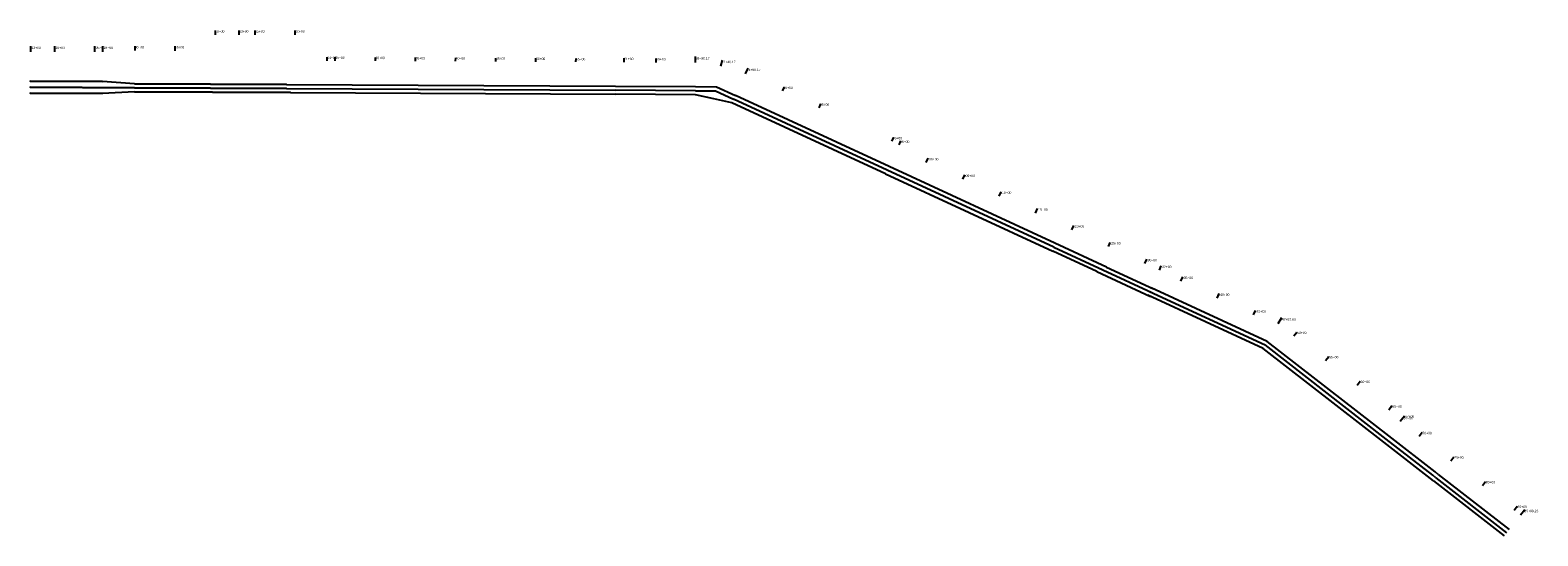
# Model space of a CAD drawing. Extents: x 359236 to 378025, y 43429 to 49734.
import ezdxf

# ---------------------------------------------------------------- set-up
doc = ezdxf.new("R2010")
doc.units = 0
doc.layers.get('0').update_dxf_attribs({"linetype": 'CONTINUOUS'})
doc.layers.add('CMC_CMF_CHANNEL_STATION_LI', color=18, linetype='CONTINUOUS')
doc.layers.add('CMC_CMF_STATION_POINT', color=117, linetype='CONTINUOUS')

# ---------------------------------------------------------------- blocks, each defined once
blk = doc.blocks.new('CMC_CMF_CHANNEL_STATION_LI')
at = {"layer": 'CMC_CMF_CHANNEL_STATION_LI'}
for p, q in [((361540, 49731), (361540, 49676)), ((361840, 49676), (361840, 49731)), ((362040, 49676), (362040, 49731)), ((362540, 49676), (362540, 49731)), ((359239, 49533), (359239, 49465)), ((359539, 49533), (359539, 49465)), ((360039, 49533), (360039, 49465)), ((360139, 49533), (360139, 49465)), ((360539, 49533), (360539, 49478)), ((361039, 49533), (361039, 49477)), ((362938, 49353), (362939, 49397)), ((363038, 49353), (363039, 49396)), ((363538, 49350), (363539, 49393)), ((364038, 49348), (364039, 49391)), ((364538, 49345), (364539, 49389)), ((365038, 49342), (365039, 49386)), ((365538, 49340), (365539, 49383)), ((366038, 49337), (366039, 49380)), ((366638, 49334), (366639, 49386)), ((367038, 49331), (367038, 49381)), ((367528, 49329), (367529, 49406)), ((367845, 49286), (367862, 49359)), ((368151, 49191), (368182, 49258)), ((362430, 49056), (366531, 49034)), ((362430, 49006), (366531, 48984)), ((362480, 48956), (366531, 48934)), ((366531, 49034), (367527, 49029)), ((367527, 48979), (366531, 48984)), ((367526, 48929), (366531, 48934)), ((367754, 48878), (367526, 48929)), ((367527, 49029), (367788, 49027)), ((367527, 48979), (367777, 48978)), ((367982, 48827), (367754, 48878)), ((367777, 48978), (368003, 48873)), ((367788, 49027), (368024, 48918)), ((369918, 47987), (368003, 48873)), ((369939, 48033), (368024, 48918)), ((368613, 48976), (368635, 49024)), ((369897, 47942), (367982, 48827)), ((369067, 48766), (369089, 48814)), ((369975, 48348), (369997, 48396)), ((370065, 48305), (370087, 48352)), ((370403, 48082), (370428, 48136)), ((369897, 47942), (371979, 46979)), ((371993, 47027), (369918, 47987)), ((372007, 47076), (369939, 48033)), ((370858, 47875), (370883, 47930)), ((371311, 47665), (371336, 47719)), ((371764, 47453), (371790, 47509)), ((372219, 47245), (372244, 47299)), ((372527, 46725), (371979, 46979)), ((371993, 47027), (373214, 46463)), ((372648, 46779), (372007, 47076)), ((372673, 47035), (372697, 47087)), ((373126, 46825), (373151, 46878)), ((373308, 46740), (373332, 46794)), ((372527, 46725), (373199, 46415)), ((372648, 46779), (373237, 46507)), ((373575, 46604), (373600, 46658)), ((374601, 45766), (373164, 46430)), ((373185, 46476), (374627, 45809)), ((374653, 45852), (373206, 46521)), ((374029, 46394), (374054, 46449)), ((374483, 46184), (374508, 46239)), ((374789, 46076), (374835, 46150)), ((376167, 44674), (374653, 45852)), ((374985, 45923), (375020, 45968)), ((376105, 44595), (374601, 45766)), ((376136, 44635), (374627, 45809)), ((375379, 45616), (375418, 45665)), ((375774, 45309), (375812, 45358)), ((376169, 45002), (376207, 45052)), ((376310, 44857), (376347, 44906)), ((376326, 44879), (376364, 44927)), ((376545, 44672), (376582, 44720)), ((376685, 44144), (376105, 44595)), ((376715, 44184), (376136, 44635)), ((376744, 44225), (376167, 44674)), ((376939, 44364), (376979, 44416)), ((376754, 44154), (376715, 44184)), ((376783, 44194), (376744, 44225)), ((376754, 44154), (377635, 43468)), ((376783, 44194), (377666, 43508)), ((376725, 44113), (376685, 44144)), ((376725, 44113), (377604, 43429)), ((377334, 44057), (377373, 44108)), ((377729, 43750), (377767, 43800)), ((377807, 43689), (377861, 43759))]:
    blk.add_line(p, q, dxfattribs=at)
for points in [[(360137, 49093), (359237, 49098)], [(360537, 49066), (362430, 49056)], [(360136, 48943), (359236, 48948)], [(360537, 49016), (359237, 49023)], [(360536, 48966), (362479, 48955)], [(360537, 49016), (362430, 49006)]]:
    blk.add_lwpolyline(points, close=True, dxfattribs=at)
for points in [[(360537, 49066), (360137, 49093)], [(360537, 49066), (360137, 49093)], [(360536, 48966), (360136, 48943)], [(360536, 48966), (360136, 48943)]]:
    blk.add_lwpolyline(points, dxfattribs=at)

msp = doc.modelspace()

# ---------------------------------------------------------------- block references
msp.add_blockref('CMC_CMF_CHANNEL_STATION_LI', (0, 0))

# ---------------------------------------------------------------- texts
at = {"layer": 'CMC_CMF_STATION_POINT', "color": 0}
for s, p in [('10+00', (361540, 49703)), ('13+00', (361840, 49703)), ('15+00', (362040, 49703)), ('20+00', (362540, 49703)), ('-13+00', (359239, 49499)), ('-10+00', (359539, 49499)), ('-05+00', (360039, 49499)), ('-04+00', (360139, 49499)), ('00+00', (360539, 49505)), ('05+00', (361039, 49505)), ('24+00', (362939, 49375)), ('25+00', (363039, 49375)), ('30+00', (363539, 49372)), ('35+00', (364039, 49369)), ('40+00', (364539, 49367)), ('45+00', (365039, 49364)), ('50+00', (365539, 49361)), ('55+00', (366038, 49358)), ('61+00', (366638, 49360)), ('65+00', (367038, 49356)), ('69+90.17', (367529, 49367)), ('72+40.17', (367853, 49322)), ('74+90.17', (368166, 49225)), ('80+00', (368624, 49000)), ('85+00', (369078, 48790)), ('95+00', (369986, 48372)), ('96+00', (370076, 48328)), ('100+00', (370415, 48109)), ('105+00', (370870, 47903)), ('110+00', (371324, 47692)), ('115+00', (371777, 47481)), ('120+00', (372232, 47272)), ('125+00', (372685, 47061)), ('130+00', (373139, 46852)), ('132+00', (373320, 46767)), ('135+00', (373588, 46631)), ('140+00', (374042, 46421)), ('145+00', (374495, 46211)), ('147+87.60', (374812, 46113)), ('150+00', (375002, 45946)), ('155+00', (375399, 45641)), ('160+00', (375793, 45334)), ('165+00', (376188, 45027)), ('167+00', (376329, 44882)), ('167+00', (376345, 44903)), ('170+00', (376563, 44696)), ('175+00', (376959, 44390)), ('180+00', (377353, 44083)), ('185+00', (377748, 43775)), ('185+99.23', (377834, 43724))]:
    msp.add_text(s, height=30, dxfattribs=at).set_placement(p)

doc.saveas('drawing.dxf')
